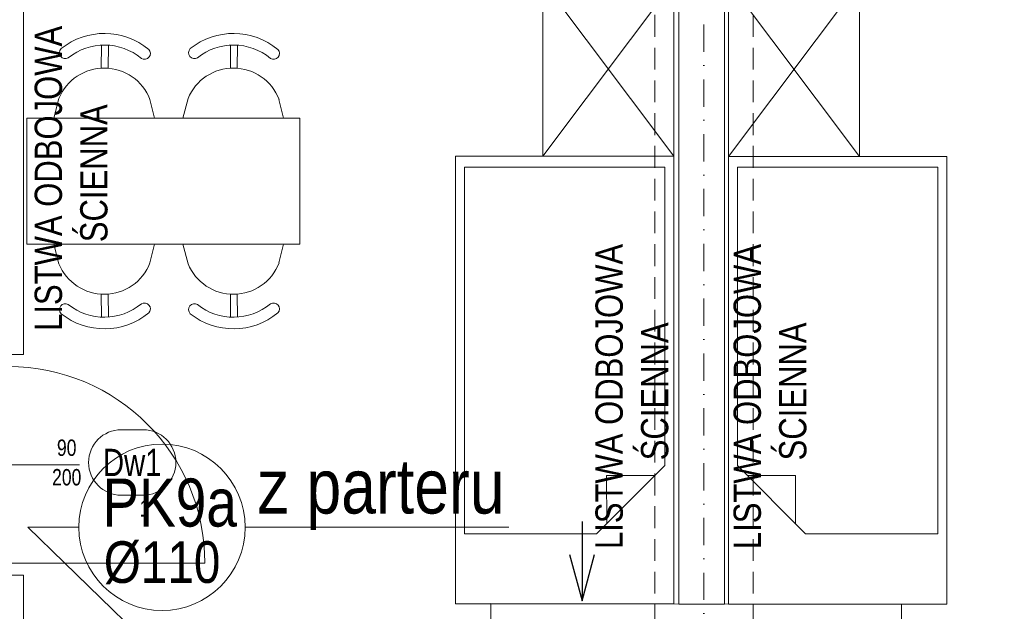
# Model space of a CAD drawing. Header units: millimetres. Extents: x -96593 to 66336, y -23969 to 7139.
# Tile 43 of 256: x -89647 to -89196, y -10215 to -9944. Entities that reach past the tile are written whole.
import ezdxf
from ezdxf.enums import TextEntityAlignment as Align

# ---------------------------------------------------------------- set-up
doc = ezdxf.new("R2010")
doc.units = ezdxf.units.MM
for name, pattern in [('DASHDOT', [1, 0.5, -0.25, 0, -0.25]), ('DASHED', [0.75, 0.5, -0.25]), ('DASHEDX2', [1.5, 1, -0.5])]:
    doc.linetypes.add(name, pattern=pattern)
for name, color, linetype, lineweight in [('BA_drz', 7, 'Continuous', 18), ('BA_sym', 7, 'Continuous', 18), ('BA_txc', 1, 'Continuous', 18), ('BA_txs', 2, 'Continuous', 18), ('MM_KS_OPISY', 7, 'Continuous', 9), ('mm_went_opis', 7, 'Continuous', 15), ('PG_OSIE', 1, 'DASHDOT', 18), ('PG_PODCIĄGI', 1, 'DASHED', 18), ('PG_PRZERYWANE_ŚREDNIE', 1, 'DASHEDX2', 18), ('PG_WYMIARY', 1, 'Continuous', 18), ('PG_WYPOSAŻENIE', 1, 'Continuous', 18), ('PG_ŚCIANY_DZIAŁOWE', 3, 'Continuous', 18)]:
    doc.layers.add(name, color=color, linetype=linetype, lineweight=lineweight)
doc.layers.add('BA_pom', color=6, linetype='Continuous', lineweight=18, plot=False)
doc.styles.add('BIKTS', font='bikromsw.shx', dxfattribs={"width": 0.85})
doc.styles.get("Standard").update_dxf_attribs({"font": 'arial.ttf'})

# ---------------------------------------------------------------- blocks, each defined once
blk = doc.blocks.new('dr1h901')
at = {"color": 0}
blk.add_line((-0.5, 0), (-0.5, 1), dxfattribs=at)
blk.add_line((0, 0.3622), (0, -0.2655))
blk.add_arc((-0.5, 0), 1, 0, 90, dxfattribs=at)
blk = doc.blocks.new('symdrz')
blk.add_lwpolyline([(-10, -30, -1), (-10, 30), (10, 30, -1), (10, -30)], format="xyb", close=True)
at = {"style": 'BIKTS', "width": 0.8}
blk.add_attdef('SZERDRZ', text='', height=25, dxfattribs=at).set_placement((77.15, 8.8), align=Align.CENTER)
blk.add_attdef('SYMDRZ', text='', height=25, dxfattribs=at).set_placement((0, 0), align=Align.MIDDLE)
blk.add_attdef('WYSDRZ', text='', height=25, dxfattribs=at).set_placement((77.15, -9.49), align=Align.TOP_CENTER)
blk = doc.blocks.new('A$C8890cfa8')
at = {"layer": 'PG_WYPOSAŻENIE', "color": 18, "true_color": 0x000000}
for p, q in [((63.4, 95.86), (32.15, 64.61)), ((58.89, 91.34), (58.81, 69.2)), ((58.81, 69.2), (36.82, 69.27))]:
    blk.add_line(p, q, dxfattribs=at)
blk.add_lwpolyline([(0, 100), (0, 0), (205, 0), (205, 100)], close=True, dxfattribs=at)
blk.add_lwpolyline([(32.15, 64.61), (32.15, 4.14), (200, 4.14), (200, 95.86), (63.4, 95.86)], dxfattribs=at)
blk = doc.blocks.new('A$C5d8eeb17')
at = {"layer": 'PG_WYPOSAŻENIE', "color": 251, "true_color": 0x636466}
for p, q in [((38.75, 0), (38.75, 125)), ((38.75, 125), (96.51, 125)), ((96.51, 0), (96.51, 125)), ((29.78, 110.32), (38.75, 112.71)), ((5.34, 90.84), (15.88, 90.94)), ((5.37, 87.7), (15.91, 87.8)), ((38.75, 66.59), (30.19, 68.7)), ((29.78, 51.21), (38.75, 53.6)), ((5.34, 31.72), (15.88, 31.83)), ((5.37, 28.58), (15.91, 28.69)), ((38.75, 7.48), (30.19, 9.58)), ((96.51, 0), (38.75, 0))]:
    blk.add_line(p, q, dxfattribs=at)
for centre, radius, start, end in [((31.82, 89.53), 31.82, 141.4442, 219.6752), ((8.8, 107.44), 2.68, 328.6779, 134.2106), ((38.22, 89.59), 22.39, 112.1553, 248.9642), ((31.82, 89.53), 26.51, 141.4442, 219.6752), ((9.16, 71.17), 2.68, 226.9089, 32.4416), ((31.82, 30.41), 31.82, 141.4442, 219.6752), ((8.8, 48.32), 2.68, 328.6779, 134.2106), ((38.22, 30.47), 22.39, 112.1553, 248.9642), ((31.82, 30.41), 26.51, 141.4442, 219.6752), ((9.16, 12.05), 2.68, 226.9089, 32.4416)]:
    blk.add_arc(centre, radius, start, end, dxfattribs=at)
blk = doc.blocks.new('A$C48367b7f')
at = {"layer": 'PG_WYPOSAŻENIE', "color": 18, "true_color": 0x000000}
blk.add_lwpolyline([(237.76, 309.73), (237.76, 229.73), (297.76, 229.73), (297.76, 309.73), (237.76, 309.73), (297.76, 229.73), (237.76, 229.73), (297.76, 309.73)], dxfattribs=at)
at = {"layer": 'PG_PRZERYWANE_ŚREDNIE', "color": 4, "xscale": -1, "rotation": 270}
blk.add_blockref('A$C8890cfa8', (197.76, 24.73), dxfattribs=at)
at = {"layer": 'PG_WYMIARY', "color": 18, "true_color": 0x000000, "xscale": -1, "rotation": 90}
blk.add_blockref('A$C5d8eeb17', (126.51, 285.97), dxfattribs=at)
at = {"layer": 'PG_WYMIARY', "color": 18, "true_color": 0x000000, "rotation": 90.00000000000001}
blk.add_blockref('A$C5d8eeb17', (126.51, 150.72), dxfattribs=at)
at = {"layer": 'BA_txs', "color": 18, "true_color": 0x000000, "char_height": 12.5, "width": 265.5977, "attachment_point": 7, "rotation": 90, "style": 'BIKTS'}
for insert in [(38.57, 90.83), (295.37, -9.05)]:
    blk.add_mtext('\\pi58.92981;LISTWA ODBOJOWA\\P\\pi95.61136; ŚCIENNA', dxfattribs=dict(at, insert=insert))
blk = doc.blocks.new('A$C819905f0')
at = {"layer": 'PG_WYPOSAŻENIE', "color": 18, "true_color": 0x000000}
blk.add_lwpolyline([(60, 309.73), (60, 229.73), (0, 229.73), (0, 309.73), (60, 309.73), (0, 229.73), (60, 229.73), (0, 309.73)], dxfattribs=at)
at = {"layer": 'PG_PRZERYWANE_ŚREDNIE', "color": 4, "rotation": 90.00000000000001}
blk.add_blockref('A$C8890cfa8', (100, 24.73), dxfattribs=at)
at = {"layer": 'BA_txs', "color": 18, "true_color": 0x000000, "insert": (2.4, -9.05), "char_height": 12.5, "width": 265.5977, "attachment_point": 1, "rotation": 90, "style": 'BIKTS'}
blk.add_mtext('\\pi58.92981;LISTWA ODBOJOWA\\P\\pi95.61136; ŚCIENNA', dxfattribs=at)
blk = doc.blocks.new('A$C5DA075D8')
at = {"layer": 'mm_went_opis', "color": 252, "lineweight": 30}
for points in [[(1797.57, 2054.87), (1797.57, 2018.42)], [(1791.87, 2039.68), (1797.57, 2018.42), (1803.26, 2039.68)]]:
    blk.add_lwpolyline(points, dxfattribs=at)
at = {"layer": 'PG_OSIE', "color": 252, "ltscale": 25}
blk.add_lwpolyline([(1853.34, 2784.36), (1853.34, 0)], dxfattribs=at)
at = {"layer": 'PG_PODCIĄGI', "color": 252, "ltscale": 20}
for points in [[(1830.84, 2631.76), (1830.84, 157.76)], [(1875.84, 2631.76), (1875.84, 157.76)]]:
    blk.add_lwpolyline(points, dxfattribs=at)
at = {"layer": 'PG_ŚCIANY_DZIAŁOWE', "color": 252}
for points in [[(1525.34, 2152.76), (1525.34, 2138.76), (1527.84, 2138.76), (1527.84, 2131.26), (1541.84, 2131.26), (1541.84, 2625.76), (1527.84, 2625.76), (1527.84, 2152.76), (1519.84, 2152.76)], [(1527.84, 2030.26), (1541.84, 2030.26), (1541.84, 1991.76), (1755.84, 1991.76), (1755.84, 2017.26), (1943.84, 2016.76), (1943.84, 1990.76), (2162.84, 1990.76)]]:
    blk.add_lwpolyline(points, dxfattribs=at)
blk.add_lwpolyline([(1862.84, 2586.76), (1841.84, 2586.76), (1841.85, 2017), (1862.85, 2017)], close=True, dxfattribs=at)
at = {"layer": 'BA_drz', "color": 252, "xscale": -90, "yscale": 89.99999999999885, "zscale": -90, "rotation": 270}
blk.add_blockref('dr1h901', (1534.84, 2080.76), dxfattribs=at)
at = {"layer": 'BA_sym', "color": 252}
ref = blk.add_blockref('symdrz', (1591.56, 2081.83), dxfattribs=dict(at, xscale=0.5000000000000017, yscale=0.5000000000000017, zscale=0.5000000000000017, rotation=4.729105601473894e-06))
ref.add_attrib('Symdrz', 'Dw1', dxfattribs={"height": 12.5, "rotation": 0, "style": 'BIKTS', "width": 0.8}).set_placement((1591.56, 2081.83), align=Align.MIDDLE_CENTER)
ref.add_attrib('Szerdrz', '90', dxfattribs={"layer": 'BA_txc', "height": 7.5, "rotation": 0, "style": 'BIKTS', "width": 0.8}).set_placement((1561.56, 2088.58), align=Align.MIDDLE_CENTER)
ref.add_attrib('Wysdrz', '200', dxfattribs={"layer": 'BA_txc', "height": 7.5, "rotation": 0, "style": 'BIKTS', "width": 0.8}).set_placement((1561.56, 2075.08), align=Align.MIDDLE_CENTER)
ref.add_attrib('Sztuk', '1', (1594.99, 2057.08), dxfattribs={"layer": 'BA_pom', "height": 7.5, "rotation": 0, "style": 'BIKTS', "width": 0.8})
at = {"layer": 'PG_PRZERYWANE_ŚREDNIE', "color": 252}
for name, p in [('A$C48367b7f', (1541.84, 1992.31)), ('A$C819905f0', (1864.54, 1992.27))]:
    blk.add_blockref(name, p, dxfattribs=at)
at = {"layer": 'BA_txs', "color": 252, "insert": (1262.15, 2201.46), "char_height": 12.5, "width": 265.5977, "attachment_point": 7, "style": 'BIKTS'}
blk.add_mtext('\\pi76.13219;NAD DRZWIAMI', dxfattribs=at)

msp = doc.modelspace()

# ---------------------------------------------------------------- linework, layer by layer
at = {"layer": 'MM_KS_OPISY'}
for p, q in [((-89619.69, -10176.95), (-89643.09, -10176.95)), ((-89643.09, -10176.95), (-89558.08, -10259.36)), ((-89543.49, -10176.95), (-89422.8, -10176.95))]:
    msp.add_line(p, q, dxfattribs=at)
msp.add_circle((-89581.59, -10176.95), 38.1, dxfattribs=at)

# ---------------------------------------------------------------- block references
at = {"layer": 'BA_drz', "color": 252, "xscale": -90, "yscale": 89.99999999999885, "zscale": -90, "rotation": 270}
msp.add_blockref('dr1h901', (-89651.95, -10148.32), dxfattribs=at)
at = {"layer": 'BA_sym', "color": 252}
ref = msp.add_blockref('symdrz', (-89595.23, -10147.25), dxfattribs=dict(at, xscale=0.5000000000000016, yscale=0.5000000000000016, zscale=0.5000000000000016, rotation=4.729105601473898e-06))
ref.add_attrib('Symdrz', 'Dw1', dxfattribs={"height": 12.5, "rotation": 0, "style": 'BIKTS', "width": 0.8}).set_placement((-89595.23, -10147.25), align=Align.MIDDLE_CENTER)
ref.add_attrib('Szerdrz', '90', dxfattribs={"layer": 'BA_txc', "height": 7.5, "rotation": 0, "style": 'BIKTS', "width": 0.8}).set_placement((-89625.23, -10140.5), align=Align.MIDDLE_CENTER)
ref.add_attrib('Wysdrz', '200', dxfattribs={"layer": 'BA_txc', "height": 7.5, "rotation": 0, "style": 'BIKTS', "width": 0.8}).set_placement((-89625.23, -10154), align=Align.MIDDLE_CENTER)
ref.add_attrib('Sztuk', '1', (-89591.81, -10172), dxfattribs={"layer": 'BA_pom', "height": 7.5, "rotation": 0, "style": 'BIKTS', "width": 0.8})
at = {"layer": 'mm_went_opis', "color": 2, "lineweight": 60}
msp.add_blockref('A$C5DA075D8', (-91186.79, -12229.08), dxfattribs=at)

# ---------------------------------------------------------------- texts
at = {"layer": 'BA_txs', "color": 252, "insert": (-89924.64, -10027.61), "char_height": 12.5, "width": 265.5977, "attachment_point": 7, "style": 'BIKTS'}
msp.add_mtext('\\pi76.13219;NAD DRZWIAMI', dxfattribs=at)
at = {"layer": 'MM_KS_OPISY', "attachment_point": 1}
for s, width, insert, char_height in [('{\\fArial Narrow|b0|i0|c238|p34;z parteru}', 200.9859, (-89537.74, -10145.62), 25), ('{\\fArial Narrow|b0|i0|c238|p34;PK9a}', 25.4, (-89608.91, -10154.6), 22), ('{\\fArial Narrow|b0|i0|c238|p34;%%C110}', 0.5033, (-89608.25, -10183.35), 19.05)]:
    msp.add_mtext_dynamic_manual_height_columns(s, width=width, gutter_width=1, heights=[0], dxfattribs=dict(at, insert=insert, char_height=char_height))

doc.saveas('drawing.dxf')
